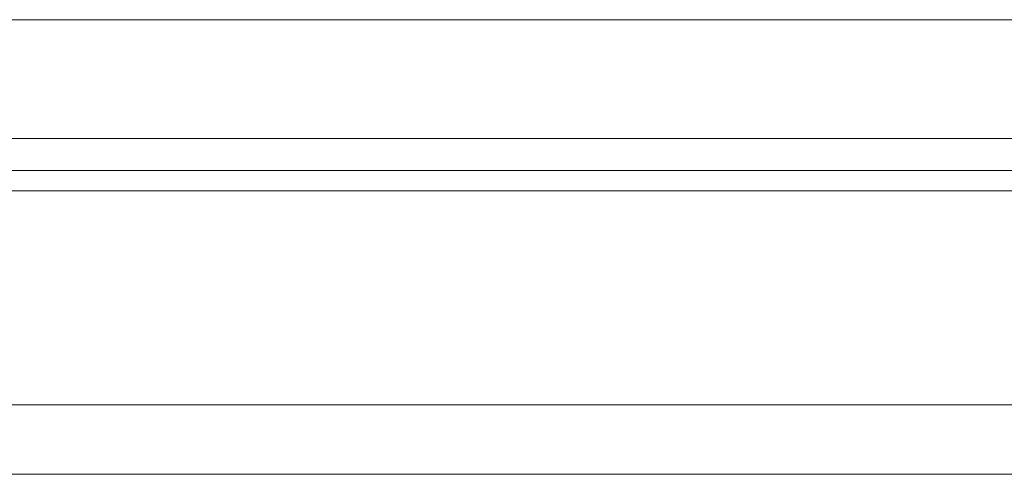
# Model space of a CAD drawing. Header units: millimetres. Extents: x 10 to 313, y 334 to 446.
# Tile 33 of 56: x 223.73 to 240.73, y 352.54 to 360.39. Entities that reach past the tile are written whole.
import ezdxf

# ---------------------------------------------------------------- set-up
doc = ezdxf.new("R2010")
doc.units = ezdxf.units.MM
doc.layers.add('OUT', color=3, linetype='Continuous')

msp = doc.modelspace()

# ---------------------------------------------------------------- linework, layer by layer
at = {"layer": 'OUT', "color": 0, "linetype": 'Continuous', "lineweight": 15}
for p, q in [((273.196, 360.392), (185.196, 360.392)), ((273.196, 358.342), (185.196, 358.342)), ((313.432, 357.788), (157.124, 357.788)), ((285.196, 357.434), (157.069, 357.434)), ((313.432, 353.742), (155.947, 353.742)), ((285.196, 352.542), (119.196, 352.542))]:
    msp.add_line(p, q, dxfattribs=at)

doc.saveas('drawing.dxf')
